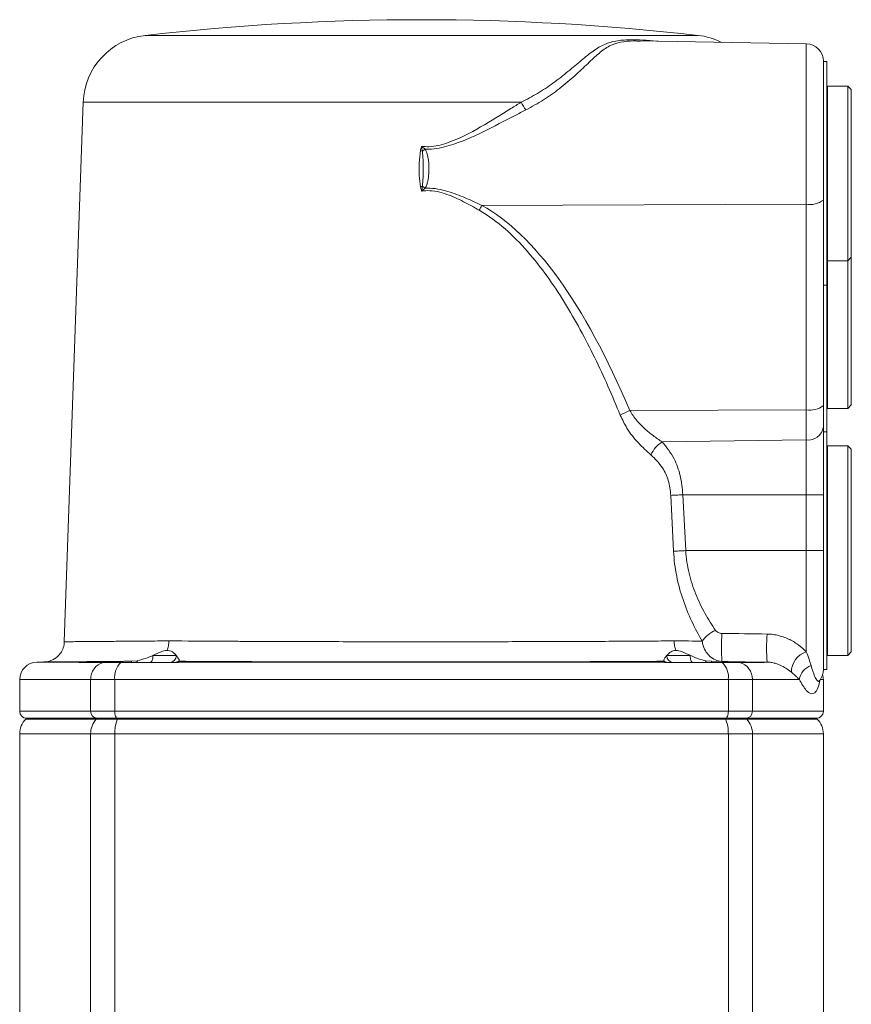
# Model space of a CAD drawing. Header units: millimetres. Extents: x 38 to 1003, y -143 to 975.
# Tile 17 of 28: x 229 to 348, y 834 to 975. Entities that reach past the tile are written whole.
import ezdxf

# ---------------------------------------------------------------- set-up
doc = ezdxf.new("R2010")
doc.units = ezdxf.units.MM

msp = doc.modelspace()

# ---------------------------------------------------------------- linework, layer by layer
at = {"color": 8, "linetype": 'Continuous', "lineweight": 15}
for p, q in [((286.47, 972.92), (246.91, 972.92)), ((326.03, 972.92), (286.47, 972.92)), ((320.12, 972.09), (320.3, 972.07)), ((320.12, 972.09), (320.15, 972.07)), ((341.51, 948.75), (341.51, 971.7)), ((300.72, 963.33), (238.04, 963.33)), ((231.42, 883.2), (237.79, 883.2)), ((239.12, 880.7), (228.97, 880.7)), ((343.97, 880.7), (343.53, 880.7)), ((228.97, 876.16), (239.12, 876.16)), ((333.81, 876.16), (343.97, 876.16)), ((229.84, 875.04), (239.91, 875.04)), ((333.02, 875.04), (343.09, 875.04)), ((228.97, 872.92), (239.12, 872.92)), ((333.81, 872.92), (333.81, 822.66)), ((333.81, 872.92), (343.97, 872.92))]:
    msp.add_line(p, q, dxfattribs=at)
at = {"color": 7, "linetype": 'Continuous', "lineweight": 15}
for p, q in [((341.51, 971.7), (317.76, 972.11)), ((343.97, 969.2), (343.97, 949.35)), ((344.47, 969.16), (343.97, 969.16)), ((344.47, 969.16), (344.47, 937.16)), ((344.57, 965.66), (344.47, 965.56)), ((347.47, 965.66), (344.57, 965.66)), ((344.57, 965.66), (344.57, 940.66)), ((347.97, 965.16), (347.47, 965.66)), ((347.47, 940.66), (347.47, 965.66)), ((347.97, 941.16), (347.97, 965.16)), ((238.04, 963.33), (235.35, 886.12)), ((341.51, 948.75), (295.11, 948.56)), ((341.51, 919.32), (341.51, 948.75)), ((343.97, 949.35), (343.97, 919.91)), ((344.47, 940.76), (344.57, 940.66)), ((344.57, 940.66), (347.47, 940.66)), ((344.57, 940.66), (344.57, 919.51)), ((347.47, 940.66), (347.97, 941.16)), ((347.47, 919.51), (347.47, 940.66)), ((347.97, 920.01), (347.97, 941.16)), ((343.97, 937.16), (344.47, 937.16)), ((344.47, 937.16), (344.47, 916.16)), ((341.51, 919.32), (316.29, 919.21)), ((341.51, 915), (341.51, 919.32)), ((343.97, 919.91), (343.97, 916.79)), ((344.47, 919.61), (344.57, 919.51)), ((344.57, 919.51), (347.47, 919.51)), ((347.47, 919.51), (347.97, 920.01)), ((343.97, 916.79), (343.97, 907.16)), ((344.47, 916.16), (343.97, 916.16)), ((344.47, 916.16), (344.47, 882.16)), ((341.51, 915), (320.9, 914.74)), ((341.51, 907.16), (341.51, 915)), ((344.57, 914.16), (344.47, 914.06)), ((347.47, 914.16), (344.57, 914.16)), ((344.57, 914.16), (344.57, 884.16)), ((347.97, 913.66), (347.47, 914.16)), ((347.47, 884.16), (347.47, 914.16)), ((347.97, 899.16), (347.97, 913.66)), ((341.51, 907.16), (323.87, 907.16)), ((323.87, 907.16), (324.27, 899.16)), ((343.97, 907.16), (341.51, 907.16)), ((341.51, 899.16), (341.51, 907.16)), ((343.97, 907.16), (343.97, 899.16)), ((341.51, 899.16), (324.27, 899.16)), ((341.51, 884.67), (341.51, 899.16)), ((343.97, 899.16), (341.51, 899.16)), ((343.97, 899.16), (343.97, 882.12)), ((347.97, 884.66), (347.97, 899.16)), ((248.02, 884.16), (251.38, 884.16)), ((321.55, 884.16), (324.91, 884.16)), ((344.47, 884.26), (344.57, 884.16)), ((344.57, 884.16), (347.47, 884.16)), ((347.47, 884.16), (347.97, 884.66)), ((232.44, 883.22), (231.42, 883.2)), ((237.44, 883.16), (240.95, 883.16)), ((240.95, 883.16), (243.46, 883.16)), ((243.46, 883.16), (251.54, 883.16)), ((244.97, 883.32), (245.81, 883.4)), ((251.81, 883.4), (251.81, 883.32)), ((251.81, 883.32), (251.81, 883.2)), ((251.81, 883.2), (321.12, 883.2)), ((321.12, 883.32), (321.12, 883.4)), ((321.12, 883.2), (321.12, 883.32)), ((321.4, 883.16), (329.47, 883.16)), ((327.12, 883.4), (327.96, 883.32)), ((329.46, 883.31), (327.96, 883.32)), ((327.96, 883.32), (335.14, 883.2)), ((335.91, 883.2), (329.46, 883.31)), ((329.47, 883.16), (331.98, 883.16)), ((331.98, 883.16), (335.49, 883.16)), ((335.14, 883.2), (335.91, 883.2)), ((343.97, 882.16), (344.47, 882.16)), ((228.97, 880.7), (228.97, 876.16)), ((242.56, 880.7), (239.12, 880.7)), ((239.12, 876.16), (239.12, 880.7)), ((330.37, 880.7), (242.56, 880.7)), ((242.56, 880.7), (242.56, 876.16)), ((330.37, 876.16), (330.37, 880.7)), ((333.81, 880.7), (330.37, 880.7)), ((333.81, 880.7), (333.81, 876.16)), ((340.53, 880.7), (333.81, 880.7)), ((343.97, 876.16), (343.97, 880.7)), ((239.12, 876.16), (242.56, 876.16)), ((242.56, 876.16), (330.37, 876.16)), ((330.37, 876.16), (333.81, 876.16)), ((229.97, 875.16), (229.84, 875.04)), ((240.02, 875.16), (229.97, 875.16)), ((240.02, 875.16), (239.91, 875.04)), ((239.91, 875.04), (242.95, 875.04)), ((243, 875.16), (240.02, 875.16)), ((243, 875.16), (242.95, 875.04)), ((242.95, 875.04), (329.98, 875.04)), ((329.93, 875.16), (243, 875.16)), ((332.92, 875.16), (329.93, 875.16)), ((329.93, 875.16), (329.98, 875.04)), ((329.98, 875.04), (333.02, 875.04)), ((342.97, 875.16), (332.92, 875.16)), ((332.92, 875.16), (333.02, 875.04)), ((343.09, 875.04), (342.97, 875.16)), ((228.97, 872.92), (228.97, 805.2)), ((239.12, 872.92), (239.12, 812.66)), ((239.12, 872.92), (242.56, 872.92)), ((242.56, 872.92), (242.56, 819.87)), ((242.56, 872.92), (330.37, 872.92)), ((330.37, 872.92), (330.37, 824.54)), ((330.37, 872.92), (333.81, 872.92)), ((343.97, 822.66), (343.97, 872.92))]:
    msp.add_line(p, q, dxfattribs=at)
at = {"color": 7, "linetype": 'Continuous', "lineweight": 15, "flags": 128}
for points in [[(322.14, 907.07), (322.32, 907.08), (322.51, 907.09), (322.72, 907.1), (322.93, 907.11), (323.16, 907.12), (323.39, 907.14), (323.63, 907.15), (323.87, 907.16)], [(322.53, 899.07), (322.29, 904.07), (322.14, 907.07)], [(322.53, 899.07), (322.71, 899.08), (322.9, 899.09), (323.11, 899.1), (323.33, 899.11), (323.55, 899.12), (323.79, 899.14), (324.03, 899.15), (324.27, 899.16)], [(248.02, 884.16), (248.02, 883.96), (248, 883.78), (247.96, 883.6), (247.92, 883.45), (247.86, 883.33), (247.8, 883.24), (247.73, 883.18), (247.66, 883.16)], [(324.91, 884.16), (324.91, 883.96), (324.94, 883.78), (324.97, 883.6), (325.02, 883.45), (325.07, 883.33), (325.14, 883.24), (325.2, 883.18), (325.28, 883.16)], [(237.79, 883.2), (243.84, 883.3), (244.97, 883.32)], [(245.81, 883.4), (245.79, 883.35), (245.78, 883.3), (245.76, 883.26), (245.74, 883.22), (245.72, 883.19), (245.71, 883.17), (245.69, 883.16), (245.67, 883.16)], [(327.12, 883.4), (327.14, 883.35), (327.16, 883.3), (327.17, 883.26), (327.19, 883.22), (327.21, 883.19), (327.23, 883.17), (327.24, 883.16), (327.26, 883.16)], [(242.56, 876.16), (242.57, 875.96), (242.6, 875.78), (242.64, 875.6), (242.69, 875.45), (242.76, 875.33), (242.84, 875.24), (242.92, 875.18), (243, 875.16)], [(330.37, 876.16), (330.36, 875.96), (330.33, 875.78), (330.29, 875.6), (330.24, 875.45), (330.17, 875.33), (330.1, 875.24), (330.01, 875.18), (329.93, 875.16)]]:
    msp.add_lwpolyline(points, dxfattribs=at)
at = {"color": 7, "linetype": 'Continuous', "lineweight": 15}
for centre, radius, start, end in [((286.47, 625.16), 350, 83.5102, 96.4898), ((248.04, 962.98), 10, 96.4898, 178), ((324.9, 962.98), 10, 63.2446, 83.5102), ((341.47, 969.2), 2.5, 0, 89), ((308.38, 967.42), 8.69, 208.076, 216.6096), ((299.62, 1006.55), 51.85, 255.1452, 255.4651), ((296.89, 941.26), 18.27, 122.7547, 124.2632), ((270.3, 1011.62), 62.48, 284.8557, 285.1215), ((303.79, 976.84), 30.78, 236.0517, 236.9471), ((311.31, 939.12), 18.75, 149.785, 152.1659), ((342.08, 951.77), 3.07, 259.2948, 307.9), ((319.95, 910.08), 9.84, 111.8318, 120.7896), ((342.08, 922.34), 3.07, 259.2953, 307.8982), ((341.78, 917.2), 2.22, 262.9137, 349.1934), ((323.25, 911.13), 4.31, 123.121, 156.2526), ((330.12, 883.8), 4.24, 111.7693, 145.4154), ((362.35, 885.33), 32.96, 176.5625, 183.5204), ((368.42, 885.23), 32.57, 176.4984, 183.5729), ((250.42, 884.12), 0.967, 272.1786, 2.0236), ((322.52, 884.12), 0.967, 177.9764, 267.8214), ((342.45, 881.76), 3.06, 107.8198, 179.9486), ((231.47, 880.7), 2.5, 91, 180), ((241.56, 880.79), 2.44, 104.4963, 182.1353), ((245.34, 881.08), 2.8, 132.1725, 187.8244), ((244.26, 883.3), 0.716, 348.7188, 1.5581), ((251.27, 884.16), 1, 270.005, 302.8076), ((321.67, 884.16), 1, 237.1919, 269.9953), ((328.67, 883.3), 0.716, 178.4419, 191.2812), ((327.59, 881.08), 2.8, 352.1757, 47.8273), ((331.37, 880.79), 2.44, 357.8648, 75.5036), ((343.13, 880.25), 2.64, 110.4974, 170.2111), ((341.47, 882.12), 2.5, 322.1879, 0), ((341.47, 880.7), 2.5, 0, 16.4651), ((229.97, 876.16), 1, 180, 270), ((240.07, 876.11), 0.953, 177.1018, 266.7768), ((332.86, 876.11), 0.953, 273.2232, 2.8982), ((342.97, 876.16), 1, 270, 0), ((231.97, 872.92), 3, 135, 180), ((242.3, 872.94), 3.18, 138.7231, 180.4505), ((248.01, 873.02), 5.45, 158.2874, 181.0999), ((324.92, 873.02), 5.45, 358.9, 21.7129), ((330.64, 872.94), 3.18, 359.5496, 41.277), ((340.97, 872.92), 3, 0, 45)]:
    msp.add_arc(centre, radius, start, end, dxfattribs=at)
at = {"color": 8, "linetype": 'Continuous', "lineweight": 15}
for centre, start, end in [((251.17, 884.13), 277.4176, 311.4557), ((321.76, 884.12), 228.5391, 262.5683)]:
    msp.add_arc(centre, 0.966, start, end, dxfattribs=at)
at = {"color": 7, "linetype": 'Continuous', "lineweight": 15}
msp.add_ellipse((286.27, 705.67), major_axis=(1.14, 245.01), ratio=0.24211, start_param=5.77198, end_param=6.152929, dxfattribs=at)
for points, knots in [([(300.72, 963.33), (301.52, 963.75), (303.14, 964.59), (305.39, 966.12), (307.49, 967.77), (309.38, 969.38), (311.05, 970.74), (312.58, 971.67), (314.25, 972.16), (316.69, 972.37), (318.78, 972.2), (320.12, 972.09)], [0, 0, 0, 0, 0.0930263, 0.187771, 0.2940994, 0.403057, 0.5130131, 0.6249533, 0.7237675, 0.8247641, 1, 1, 1, 1]), ([(286.47, 957.03), (286.82, 957), (288.12, 956.9), (291.1, 957.72), (294.97, 959.75), (298.32, 961.88), (300.23, 963.04), (300.72, 963.33)], [0, 0, 0, 0, 0.066348, 0.242814, 0.565977, 0.890692, 1, 1, 1, 1]), ([(301.41, 962.24), (300.9, 961.98), (298.87, 960.95), (295.32, 959.06), (291.23, 957.25), (288.35, 956.6), (287.18, 956.62), (287, 956.63)], [0, 0, 0, 0, 0.111558, 0.445762, 0.778722, 0.965994, 1, 1, 1, 1]), ([(286.32, 956.43), (286.33, 956.46), (286.34, 956.49), (286.34, 956.52), (286.37, 956.64), (286.41, 956.77), (286.44, 956.9), (286.44, 956.93), (286.45, 956.96), (286.46, 956.99), (286.46, 957), (286.46, 957.01), (286.46, 957.02), (286.46, 957.02), (286.47, 957.03), (286.47, 957.03)], [0.0000000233, 0.0000000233, 0.0000000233, 0.0000000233, 0.0000844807, 0.0000844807, 0.0000844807, 0.0004778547, 0.0004778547, 0.0004778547, 0.000576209, 0.000576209, 0.000576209, 0.000601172, 0.000601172, 0.000601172, 0.0006146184, 0.0006146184, 0.0006146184, 0.0006146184]), ([(286.47, 957.03), (286.47, 957.03), (286.65, 956.89), (286.83, 956.76), (287, 956.63)], [0, 0, 0, 0, 0.015231, 1, 1, 1, 1]), ([(286.32, 951.23), (286.25, 951.78), (286.1, 952.91), (286.09, 954.66), (286.25, 955.84), (286.32, 956.43)], [0, 0, 0, 0, 0.318218, 0.657301, 1, 1, 1, 1]), ([(286.6, 956.36), (286.66, 955.52), (286.77, 953.84), (286.66, 952.15), (286.6, 951.3)], [0, 0, 0, 0, 0.496443, 1, 1, 1, 1]), ([(287, 956.63), (287.1, 956.4), (287.44, 955.63), (287.57, 954.06), (287.49, 952.57), (287.23, 951.53), (287.08, 951.2), (287, 951.04)], [0, 0, 0, 0, 0.12744, 0.443147, 0.81003, 0.907442, 1, 1, 1, 1]), ([(286.32, 951.23), (286.36, 951.07), (286.4, 950.91), (286.44, 950.75), (286.45, 950.71), (286.46, 950.68), (286.46, 950.65), (286.46, 950.64), (286.47, 950.64), (286.47, 950.63)], [0.0000000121, 0.0000000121, 0.0000000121, 0.0000000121, 0.0004953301, 0.0004953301, 0.0004953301, 0.0006012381, 0.0006012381, 0.0006012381, 0.0006146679, 0.0006146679, 0.0006146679, 0.0006146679]), ([(286.6, 951.3), (286.56, 951.09), (286.51, 950.86), (286.47, 950.64), (286.47, 950.63)], [0, 0, 0, 0, 0.97653, 1, 1, 1, 1]), ([(287, 951.04), (286.83, 950.91), (286.65, 950.77), (286.47, 950.63), (286.47, 950.63)], [0, 0, 0, 0, 0.984772, 1, 1, 1, 1]), ([(294.73, 947.88), (293.98, 948.3), (292.49, 949.14), (290.06, 950.27), (287.97, 950.77), (286.74, 950.66), (286.47, 950.63)], [0, 0, 0, 0, 0.2912, 0.584345, 0.907322, 1, 1, 1, 1]), ([(287, 951.04), (287.1, 951.04), (288.19, 951.07), (290.16, 950.69), (292.73, 949.69), (294.31, 948.94), (295.11, 948.56)], [0, 0, 0, 0, 0.032935, 0.382728, 0.689998, 1, 1, 1, 1]), ([(314.91, 918.53), (313.78, 921.32), (312.56, 924.08), (309.93, 929.47), (308.51, 932.12), (306.14, 935.95), (305.31, 937.21), (303.55, 939.66), (302.61, 940.86), (300.62, 943.13), (299.56, 944.21), (297.29, 946.2), (296.08, 947.1), (294.73, 947.88)], [0, 0, 0, 0, 0.25, 0.25, 0.5, 0.5, 0.625, 0.625, 0.75, 0.75, 0.875, 0.875, 1, 1, 1, 1]), ([(316.29, 919.21), (316.56, 918.7), (316.89, 918.24), (317.6, 917.38), (317.99, 916.99), (318.78, 916.26), (319.19, 915.93), (320.03, 915.3), (320.46, 915.01), (320.9, 914.74)], [0, 0, 0, 0, 0.25, 0.25, 0.5, 0.5, 0.75, 0.75, 1, 1, 1, 1]), ([(319.3, 912.87), (318.69, 913.41), (317.46, 914.51), (315.92, 916.43), (315.21, 917.91), (314.91, 918.53)], [0, 0, 0, 0, 0.359755, 0.730684, 1, 1, 1, 1]), ([(320.9, 914.74), (321.51, 913.98), (322.59, 912.63), (323.59, 909.92), (323.77, 908.09), (323.87, 907.16)], [0, 0, 0, 0, 0.392351, 0.691233, 1, 1, 1, 1]), ([(322.14, 907.07), (322.05, 907.79), (321.87, 909.21), (320.91, 911.29), (319.89, 912.29), (319.3, 912.87)], [0, 0, 0, 0, 0.302003, 0.599306, 1, 1, 1, 1]), ([(326.62, 886.21), (326.1, 887.1), (325.6, 888.04), (324.68, 890.01), (324.26, 891.05), (323.52, 893.23), (323.21, 894.35), (322.86, 896.09), (322.76, 896.68), (322.62, 897.87), (322.56, 898.47), (322.53, 899.07)], [0, 0, 0, 0, 0.25, 0.25, 0.5, 0.5, 0.75, 0.75, 0.875, 0.875, 1, 1, 1, 1]), ([(324.27, 899.16), (324.3, 898.61), (324.36, 898.06), (324.52, 896.98), (324.62, 896.46), (324.99, 894.9), (325.32, 893.9), (326.1, 891.96), (326.55, 891.05), (327.5, 889.32), (328.01, 888.51), (328.54, 887.74)], [0, 0, 0, 0, 0.125, 0.125, 0.25, 0.25, 0.5, 0.5, 0.75, 0.75, 1, 1, 1, 1]), ([(328.54, 887.74), (328.59, 887.67), (328.65, 887.61), (328.78, 887.51), (328.86, 887.47), (329.01, 887.4), (329.1, 887.37), (329.27, 887.32), (329.36, 887.31), (329.46, 887.31)], [0, 0, 0, 0, 0.25, 0.25, 0.5, 0.5, 0.75, 0.75, 1, 1, 1, 1]), ([(335.91, 887.22), (336.2, 887.22), (336.49, 887.19), (337.06, 887.11), (337.33, 887.06), (337.88, 886.92), (338.15, 886.83), (338.66, 886.64), (338.91, 886.53), (339.39, 886.3), (339.62, 886.17), (340.06, 885.9), (340.27, 885.75), (340.86, 885.31), (341.2, 884.99), (341.51, 884.67)], [0, 0, 0, 0, 0.125, 0.125, 0.25, 0.25, 0.375, 0.375, 0.5, 0.5, 0.625, 0.625, 0.75, 0.75, 1, 1, 1, 1]), ([(235.32, 886.12), (235.32, 885.97), (235.33, 885.53), (235.07, 884.88), (234.65, 884.25), (234.17, 883.81), (233.69, 883.52), (233.26, 883.35), (232.96, 883.27), (232.82, 883.26), (232.8, 883.25)], [0, 0, 0, 0, 0.105882, 0.314918, 0.492669, 0.647749, 0.781879, 0.894408, 0.983338, 1, 1, 1, 1]), ([(250.05, 884.87), (250.13, 885.08), (250.2, 885.3), (250.29, 885.76), (250.32, 886), (250.32, 886.24)], [0, 0, 0, 0, 0.5, 0.5, 1, 1, 1, 1]), ([(250.32, 886.24), (252.71, 886.22), (255.29, 886.2), (258.78, 886.18), (259.49, 886.18), (260.93, 886.17), (261.66, 886.17), (263.88, 886.16), (265.39, 886.15), (270, 886.14), (273.18, 886.13), (278.14, 886.12), (279.8, 886.12), (283.14, 886.11), (284.81, 886.11), (287.34, 886.11), (288.18, 886.11), (289.86, 886.11), (290.69, 886.12), (293.18, 886.12), (294.82, 886.12), (298.08, 886.12), (299.7, 886.13), (302.1, 886.13), (302.89, 886.14), (304.48, 886.14), (305.26, 886.14), (309.13, 886.16), (312.07, 886.17), (316.22, 886.19), (317.56, 886.2), (320.17, 886.22), (321.42, 886.23), (322.61, 886.24)], [0, 0, 0, 0, 0.125, 0.125, 0.15625, 0.15625, 0.1875, 0.1875, 0.25, 0.25, 0.375, 0.375, 0.4375, 0.4375, 0.5, 0.5, 0.53125, 0.53125, 0.5625, 0.5625, 0.625, 0.625, 0.6875, 0.6875, 0.71875, 0.71875, 0.75, 0.75, 0.875, 0.875, 0.9375, 0.9375, 1, 1, 1, 1]), ([(322.88, 884.87), (322.8, 885.08), (322.73, 885.3), (322.64, 885.76), (322.62, 886), (322.61, 886.24)], [0, 0, 0, 0, 0.5, 0.5, 1, 1, 1, 1]), ([(329.46, 883.31), (329.14, 883.35), (328.51, 883.44), (327.81, 883.92), (327.24, 884.53), (326.89, 885.15), (326.69, 885.78), (326.64, 886.09), (326.62, 886.21)], [0, 0, 0, 0, 0.238305, 0.464976, 0.573227, 0.798448, 0.921385, 1, 1, 1, 1]), ([(245.81, 883.4), (246.3, 883.53), (247.08, 883.73), (247.77, 884.04), (248.02, 884.16)], [0, 0, 0, 0, 0.634749, 1, 1, 1, 1]), ([(248.02, 884.16), (248.43, 884.35), (249.11, 884.68), (249.77, 884.87), (250.03, 884.87), (250.05, 884.87)], [0, 0, 0, 0, 0.5649294, 0.9706209, 1, 1, 1, 1]), ([(250.05, 884.87), (250.17, 884.86), (250.62, 884.82), (251.06, 884.5), (251.31, 884.24), (251.38, 884.16)], [0, 0, 0, 0, 0.209616, 0.757065, 1, 1, 1, 1]), ([(251.38, 884.16), (251.55, 883.94), (251.78, 883.62), (251.8, 883.45), (251.81, 883.4)], [0, 0, 0, 0, 0.707962, 1, 1, 1, 1]), ([(321.12, 883.4), (321.16, 883.53), (321.21, 883.73), (321.46, 884.04), (321.55, 884.16)], [0, 0, 0, 0, 0.634747, 1, 1, 1, 1]), ([(321.55, 884.16), (321.74, 884.35), (322.06, 884.68), (322.6, 884.87), (322.86, 884.87), (322.88, 884.87)], [0, 0, 0, 0, 0.564931, 0.970624, 1, 1, 1, 1]), ([(322.88, 884.87), (323.01, 884.86), (323.48, 884.82), (324.16, 884.5), (324.73, 884.24), (324.91, 884.16)], [0, 0, 0, 0, 0.209617, 0.757066, 1, 1, 1, 1]), ([(324.91, 884.16), (325.41, 883.94), (326.11, 883.62), (326.9, 883.45), (327.12, 883.4)], [0, 0, 0, 0, 0.70796, 1, 1, 1, 1]), ([(341.51, 884.67), (341.68, 884.3), (341.81, 883.96), (342.04, 883.31), (342.13, 883.01), (342.21, 882.72)], [0, 0, 0, 0, 0.5, 0.5, 1, 1, 1, 1]), ([(244.97, 883.32), (244.94, 883.32), (243.61, 883.31), (241.17, 883.29), (238.12, 883.26), (235.68, 883.24), (233.88, 883.23), (232.79, 883.22), (232.33, 883.22), (232.43, 883.22), (232.45, 883.22)], [0, 0, 0, 0, 0.004194, 0.165243, 0.326807, 0.487856, 0.648905, 0.810466, 0.971514, 1, 1, 1, 1]), ([(237.44, 883.16), (237.43, 883.16), (237.42, 883.16), (237.46, 883.17), (237.5, 883.18), (237.57, 883.19), (237.61, 883.19), (237.7, 883.2), (237.74, 883.2), (237.79, 883.2)], [0, 0, 0, 0, 0.25, 0.25, 0.5, 0.5, 0.75, 0.75, 1, 1, 1, 1]), ([(251.81, 883.2), (251.81, 883.2), (251.8, 883.2), (251.79, 883.19), (251.78, 883.19), (251.73, 883.18), (251.7, 883.17), (251.62, 883.16), (251.58, 883.16), (251.54, 883.16)], [0, 0, 0, 0, 0.25, 0.25, 0.5, 0.5, 0.75, 0.75, 1, 1, 1, 1]), ([(321.12, 883.32), (321.08, 883.32), (319.89, 883.31), (317.46, 883.3), (313.64, 883.28), (309.58, 883.26), (305.35, 883.24), (301.03, 883.23), (296.61, 883.23), (292.07, 883.22), (287.1, 883.22), (281.75, 883.22), (276.5, 883.23), (271.72, 883.23), (267.41, 883.25), (263.18, 883.26), (259.14, 883.28), (255.32, 883.3), (252.98, 883.31), (251.81, 883.32)], [0, 0, 0, 0, 0.002102, 0.061844, 0.121586, 0.183064, 0.244543, 0.304284, 0.364026, 0.425504, 0.486982, 0.56231, 0.638482, 0.698223, 0.757963, 0.819441, 0.880918, 0.940254, 1, 1, 1, 1]), ([(321.4, 883.16), (321.35, 883.16), (321.31, 883.16), (321.23, 883.17), (321.2, 883.18), (321.16, 883.19), (321.14, 883.19), (321.13, 883.2), (321.12, 883.2), (321.12, 883.2)], [0, 0, 0, 0, 0.25, 0.25, 0.5, 0.5, 0.75, 0.75, 1, 1, 1, 1]), ([(335.14, 883.2), (335.19, 883.2), (335.23, 883.2), (335.32, 883.19), (335.36, 883.19), (335.44, 883.18), (335.47, 883.17), (335.51, 883.16), (335.51, 883.16), (335.49, 883.16)], [0, 0, 0, 0, 0.25, 0.25, 0.5, 0.5, 0.75, 0.75, 1, 1, 1, 1]), ([(339.39, 881.76), (339.2, 881.91), (338.99, 882.07), (338.53, 882.38), (338.28, 882.53), (337.85, 882.73), (337.71, 882.8), (337.39, 882.92), (337.23, 882.98), (336.88, 883.08), (336.7, 883.12), (336.32, 883.18), (336.12, 883.2), (335.91, 883.2)], [0, 0, 0, 0, 0.25, 0.25, 0.5, 0.5, 0.625, 0.625, 0.75, 0.75, 0.875, 0.875, 1, 1, 1, 1]), ([(340.53, 880.7), (340.43, 880.8), (340.24, 880.99), (339.88, 881.34), (339.56, 881.61), (339.39, 881.76)], [0, 0, 0, 0, 0.316793, 0.627078, 1, 1, 1, 1]), ([(343.5, 880.7), (343.4, 880.27), (343.2, 879.39), (342.75, 878.73), (342.19, 878.61), (341.45, 879.08), (340.87, 880.11), (340.53, 880.7)], [0, 0, 0, 0, 0.18428, 0.37413, 0.556911, 0.745852, 1, 1, 1, 1])]:
    msp.add_open_spline(points, degree=3, knots=knots, dxfattribs=at)
at = {"color": 8, "linetype": 'Continuous', "lineweight": 15}
for points, knots in [([(317.76, 972.09), (317.45, 972.1), (316.41, 972.14), (314.87, 971.98), (313.29, 971.44), (311.87, 970.4), (310.3, 968.92), (308.44, 967.14), (306.31, 965.33), (303.96, 963.64), (302.26, 962.71), (301.41, 962.24)], [0, 0, 0, 0, 0.0454565, 0.1535311, 0.2656278, 0.3913223, 0.51942, 0.6449349, 0.7739246, 0.8858218, 1, 1, 1, 1]), ([(235.39, 886.11), (235.37, 886.11), (235.3, 886.11), (235.58, 886.12), (236.15, 886.12), (237.14, 886.13), (238.47, 886.14), (240.13, 886.15), (242.11, 886.17), (244.44, 886.19), (247.14, 886.21), (249.23, 886.23), (250.32, 886.24)], [0, 0, 0, 0, 0.023065, 0.128889, 0.234712, 0.34361, 0.452507, 0.55833, 0.664154, 0.773051, 0.881949, 1, 1, 1, 1]), ([(342.21, 882.72), (342.38, 882.15), (342.68, 881.15), (343.05, 880.54), (343.28, 880.37), (343.38, 880.56), (343.41, 880.61)], [0, 0, 0, 0, 0.363635, 0.630544, 0.905042, 1, 1, 1, 1])]:
    msp.add_open_spline(points, degree=3, knots=knots, dxfattribs=at)
at = {"color": 7, "linetype": 'Continuous', "lineweight": 15}
for points in [[(286.6, 956.36), (286.55, 956.58), (286.51, 956.81), (286.47, 957.03)], [(329.46, 887.31), (331.61, 887.28), (333.76, 887.25), (335.91, 887.22)], [(322.61, 886.24), (324.04, 886.23), (325.38, 886.22), (326.62, 886.21)]]:
    msp.add_open_spline(points, degree=3, dxfattribs=at)

doc.saveas('drawing.dxf')
